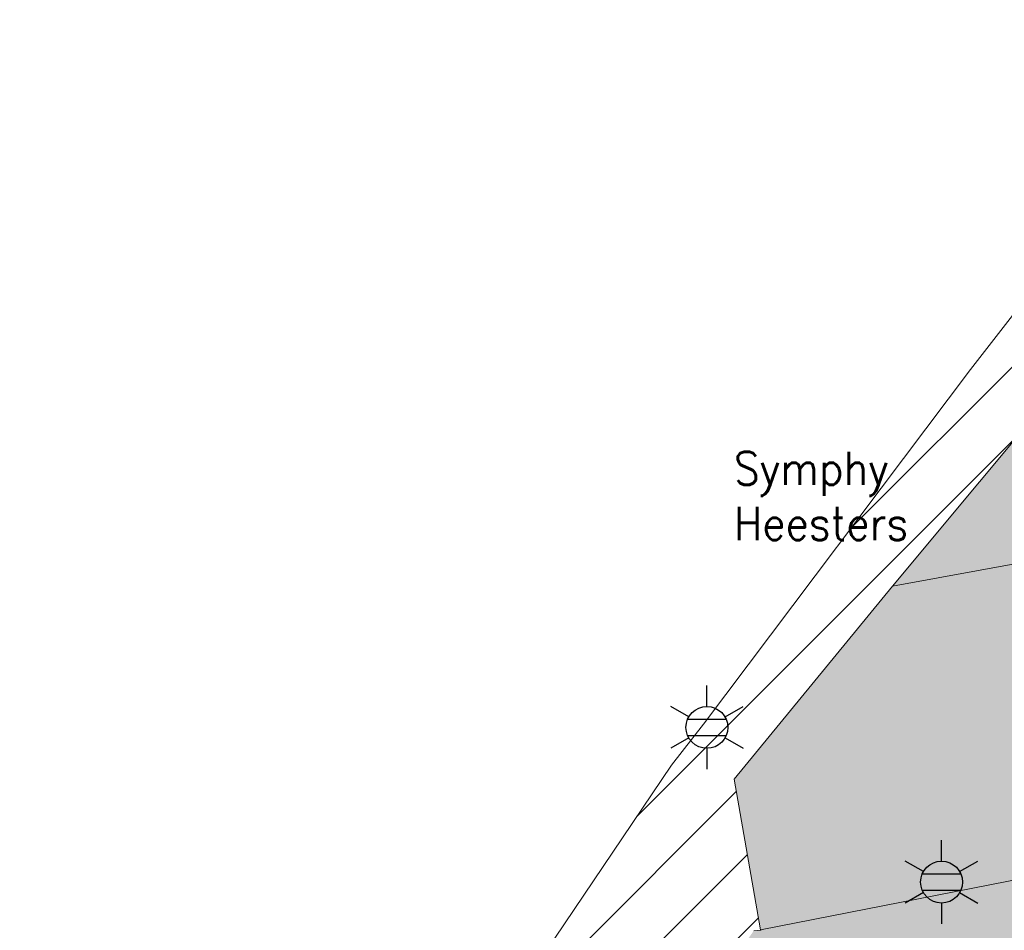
# Model space of a CAD drawing. Header units: metres. Extents: x 102852 to 106916, y 385458 to 392749.
# Tile 58 of 68: x 104570 to 104599, y 386352 to 386379. Entities that reach past the tile are written whole.
import ezdxf
from ezdxf.enums import TextEntityAlignment as Align

# ---------------------------------------------------------------- set-up
doc = ezdxf.new("R2010")
doc.units = ezdxf.units.M
for name, color, linetype, lineweight in [('0-BEPLANTING', 14, 'Continuous', 30), ('0-VERHARDING', 5, 'Continuous', 30), ('_alg-maatvoering', 7, 'Continuous', 0), ('B-WE-IE-OV-LICHTMAST-S', 40, 'Continuous', 30), ('B-WE-IE-TERREINAFSCHEIDING_KUNSTMATIG_HEKWERK-G', 6, 'Continuous', 0), ('B-WE-VH-KANTVERHARDING-G', 60, 'Continuous', 13), ('B-WE-VH-MATERIAALGRENS-G', 31, 'Continuous', 13)]:
    doc.layers.add(name, color=color, linetype=linetype, lineweight=lineweight)
doc.styles.add('arial', font='arial.ttf')
doc.styles.add('NLCS-ISO', font='NLCS-ISO.ttf')

# ---------------------------------------------------------------- blocks, each defined once
blk = doc.blocks.new('B-SIE-WEG_LICHTMAST-SO_2')
at = {"ltscale": 0.1}
for p, q in [((0, 1.266), (0, 2.531)), ((-1.096, 0.633), (-2.192, 1.266)), ((1.096, 0.633), (2.192, 1.266)), ((-1.096, -0.633), (-2.192, -1.266)), ((1.096, -0.633), (2.192, -1.266)), ((0, -1.266), (0, -2.531))]:
    blk.add_line(p, q, dxfattribs=at)
at = {"flags": 128}
for points in [[(-1.163, 0.5), (1.163, 0.5)], [(-1.163, -0.5), (1.163, -0.5)]]:
    blk.add_lwpolyline(points, dxfattribs=at)
at = {"ltscale": 0.1}
blk.add_circle((0, 0), 1.266, dxfattribs=at)
at = {"style": 'NLCS-ISO'}
blk.add_attdef('TYPE', text='', height=1.8, dxfattribs=at).set_placement((0, 2.531), align=Align.BOTTOM_CENTER)

msp = doc.modelspace()

# ---------------------------------------------------------------- hatches: boundary and pattern name
at = {"layer": '0-BEPLANTING', "ltscale": 0.2}
h = msp.add_hatch(dxfattribs=at)
h.set_pattern_fill('ANSI31', color=256, scale=0.1, pattern_type=2)
h.set_pattern_definition([(45, (0, 0), (-1.122532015, 1.122532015), [])])
h.paths.add_polyline_path([(104587.679, 386345.735), (104592.576, 386346.641), (104592.399, 386347.598), (104588.518, 386346.89), (104588.515, 386346.978), (104591.748, 386351.522), (104591.959, 386351.546), (104591.161, 386356.108), (104595.943, 386361.937), (104601.202, 386368.247), (104601.648, 386368.294), (104602.622, 386363.161), (104604.225, 386353.957), (104605.3, 386354.172), (104605.986, 386354.323), (104606.633, 386354.599), (104607.216, 386354.99), (104607.717, 386355.484), (104608.116, 386356.062), (104608.4, 386356.705), (104608.56, 386357.389), (104608.589, 386358.092), (104608.487, 386358.787), (104607.48, 386364.031), (104604.434, 386363.392), (104604.4, 386363.549), (104604.203, 386364.286), (104604.052, 386364.967), (104603.879, 386365.978), (104606.985, 386366.636), (104605.566, 386374.036), (104605.431, 386374.626), (104605.337, 386375.045), (104605.279, 386375.241), (104605.184, 386375.423), (104605.058, 386375.584), (104604.904, 386375.718), (104604.727, 386375.821), (104604.534, 386375.889), (104604.331, 386375.92), (104604.127, 386375.913), (104603.927, 386375.867), (104603.74, 386375.785), (104603.571, 386375.669), (104603.427, 386375.523), (104603.313, 386375.353), (104603.233, 386375.165), (104603.232, 386375.162), (104603.397, 386375.038), (104598.301, 386368.49), (104590.231, 386357.773), (104589.268, 386356.528), (104584.257, 386349.109), (104579.243, 386341.613), (104573.864, 386333.332), (104584.207, 386326.323), (104587.037, 386324.081), (104588.495, 386325.509), (104585.221, 386327.76), (104578.542, 386332.345)])
at = {"layer": '0-VERHARDING', "ltscale": 0.2, "true_color": 0x939598}
h = msp.add_hatch(color=252, dxfattribs=at)
h.paths.add_polyline_path([(104610.49, 386348.351), (104608.589, 386358.092), (104608.495, 386358.736), (104608.497, 386358.736), (104612.148, 386359.187), (104612.335, 386358.257), (104613.925, 386349.954), (104613.937, 386349.893), (104614.098, 386348.982)])
h.paths.add_polyline_path([(104608.497, 386358.736), (104607.48, 386364.031), (104604.438, 386363.41), (104604.203, 386364.286), (104604.052, 386364.967), (104603.879, 386365.978), (104606.985, 386366.636), (104605.566, 386374.036), (104605.431, 386374.626), (104605.337, 386375.045), (104605.279, 386375.241), (104605.184, 386375.423), (104605.058, 386375.584), (104604.904, 386375.718), (104604.727, 386375.821), (104604.534, 386375.889), (104604.331, 386375.92), (104604.204, 386375.92), (104608.57, 386379.057), (104608.531, 386378.945), (104608.506, 386378.84), (104608.488, 386378.736), (104608.486, 386378.57), (104608.511, 386378.406), (104609.118, 386375.291), (104609.209, 386374.687), (104610.491, 386367.902), (104611.06, 386364.658), (104611.931, 386360.272), (104612.148, 386359.187)], flags=17)
h.paths.add_polyline_path([(104614.031, 386359.42), (104613.768, 386360.596), (104611.931, 386360.272), (104611.06, 386364.658), (104610.491, 386367.902), (104627.307, 386370.919), (104627.406, 386369.392), (104625.652, 386369.071), (104618.372, 386367.731), (104618.648, 386366.259), (104617.439, 386366.033), (104617.477, 386365.808), (104617.015, 386365.721), (104618.095, 386359.922)], flags=0)
h.paths.add_polyline_path([(104618.467, 386359.968), (104617.477, 386365.808), (104617.481, 386365.809), (104617.439, 386366.032), (104618.648, 386366.259), (104619.793, 386360.132)], flags=0)
h.paths.add_polyline_path([(104615.892, 386349.295), (104615.7, 386350.294), (104613.925, 386349.954), (104612.335, 386358.257), (104614.196, 386358.679), (104614.031, 386359.42), (104618.095, 386359.922), (104618.439, 386358.073), (104618.779, 386358.131), (104618.467, 386359.968), (104619.793, 386360.132), (104621.63, 386350.298)], flags=0)
h.paths.add_polyline_path([(104616.02, 386344.774), (104615.864, 386345.612), (104614.753, 386345.392), (104614.745, 386345.39), (104614.252, 386347.996), (104614.271, 386347.999), (104614.267, 386348.024), (104616.074, 386348.345), (104615.892, 386349.295), (104621.63, 386350.298), (104622.457, 386345.868), (104621.075, 386345.633), (104620.583, 386348.435), (104620.256, 386348.38), (104620.778, 386345.583)], flags=0)
h.paths.add_polyline_path([(104621.457, 386343.457), (104621.075, 386345.633), (104622.457, 386345.868), (104622.87, 386343.657)], flags=0)
h.paths.add_polyline_path([(104612.077, 386327.138), (104611.18, 386332.102), (104609.42, 386331.775), (104608.877, 386334.773), (104610.601, 386335.075), (104609.778, 386339.668), (104612.086, 386340.107), (104611.709, 386342.076), (104615.276, 386342.581), (104615.615, 386340.777), (104617.774, 386341.055), (104617.619, 386342.018), (104621.588, 386342.715), (104621.457, 386343.457), (104622.87, 386343.657), (104623.159, 386342.11), (104623.449, 386342.162), (104623.675, 386340.905), (104620.503, 386340.323), (104622.291, 386330.78), (104627.326, 386331.506), (104627.299, 386331.669), (104646.242, 386334.492), (104646.268, 386334.289), (104646.372, 386334.301), (104646.569, 386332.603), (104628.171, 386329.937), (104620.104, 386328.639), (104617.695, 386328.167), (104614.912, 386327.634)], flags=0)
h.paths.add_polyline_path([(104611.709, 386342.076), (104611.344, 386343.979), (104614.898, 386344.583), (104615.078, 386343.631), (104615.276, 386342.581)], flags=0)
h.paths.add_polyline_path([(104611.344, 386343.979), (104611.087, 386345.322), (104610.895, 386346.273), (104610.49, 386348.351), (104614.098, 386348.982), (104614.267, 386348.024), (104614.247, 386348.021), (104614.252, 386347.996), (104614.745, 386345.39), (104614.898, 386344.583)], flags=0)
h.paths.add_polyline_path([(104610.895, 386346.273), (104610.533, 386347.174), (104610.013, 386347.993), (104609.353, 386348.705), (104608.574, 386349.284), (104608.375, 386349.382), (104607.703, 386349.711), (104606.769, 386349.973), (104605.802, 386350.061), (104601.354, 386349.282), (104601.523, 386348.297), (104600.332, 386348.076), (104600.151, 386349.053), (104593.622, 386347.842), (104593.802, 386346.868), (104592.576, 386346.641), (104592.399, 386347.598), (104588.518, 386346.892), (104588.515, 386346.978), (104591.748, 386351.522), (104591.974, 386351.548), (104591.161, 386356.108), (104595.943, 386361.937), (104601.202, 386368.247), (104601.648, 386368.294), (104604.225, 386353.957), (104605.3, 386354.172), (104605.986, 386354.323), (104606.633, 386354.599), (104607.216, 386354.99), (104607.717, 386355.484), (104608.116, 386356.062), (104608.4, 386356.705), (104608.56, 386357.389), (104608.589, 386358.092), (104610.49, 386348.351)], flags=0)
h.paths.add_polyline_path([(104615.078, 386343.631), (104615.07, 386343.692), (104616.181, 386343.912), (104616.02, 386344.774), (104620.778, 386345.583), (104620.948, 386344.672)], flags=0)

# ---------------------------------------------------------------- linework, layer by layer
at = {"layer": 'B-WE-IE-TERREINAFSCHEIDING_KUNSTMATIG_HEKWERK-G', "flags": 128}
msp.add_lwpolyline([(104603.701, 386375.429), (104598.301, 386368.49), (104590.231, 386357.773), (104589.268, 386356.528), (104584.257, 386349.109), (104579.243, 386341.613), (104572.69, 386331.525), (104569.567, 386326.774)], dxfattribs=at)
at = {"layer": 'B-WE-VH-KANTVERHARDING-G', "flags": 128}
msp.add_lwpolyline([(104591.748, 386351.522), (104591.974, 386351.548), (104591.957, 386351.556), (104591.161, 386356.108), (104595.943, 386361.937), (104601.202, 386368.247)], dxfattribs=at)
at = {"layer": 'B-WE-VH-MATERIAALGRENS-G', "flags": 128}
for points in [[(104595.943, 386361.937), (104602.622, 386363.161)], [(104591.957, 386351.556), (104604.225, 386353.957)]]:
    msp.add_lwpolyline(points, dxfattribs=at)

# ---------------------------------------------------------------- block references
at = {"layer": 'B-WE-IE-OV-LICHTMAST-S', "xscale": 0.5, "yscale": 0.5, "zscale": 0.5, "rotation": 360}
for p in [(104590.335, 386357.672), (104597.424, 386352.998)]:
    msp.add_blockref('B-SIE-WEG_LICHTMAST-SO_2', p, dxfattribs=at)

# ---------------------------------------------------------------- texts
at = {"layer": '_alg-maatvoering', "insert": (104591.148, 386366.001), "char_height": 1, "attachment_point": 1, "style": 'arial'}
msp.add_mtext('\\FSTANDARD;Symphy\\PHeesters', dxfattribs=at)

doc.saveas('drawing.dxf')
